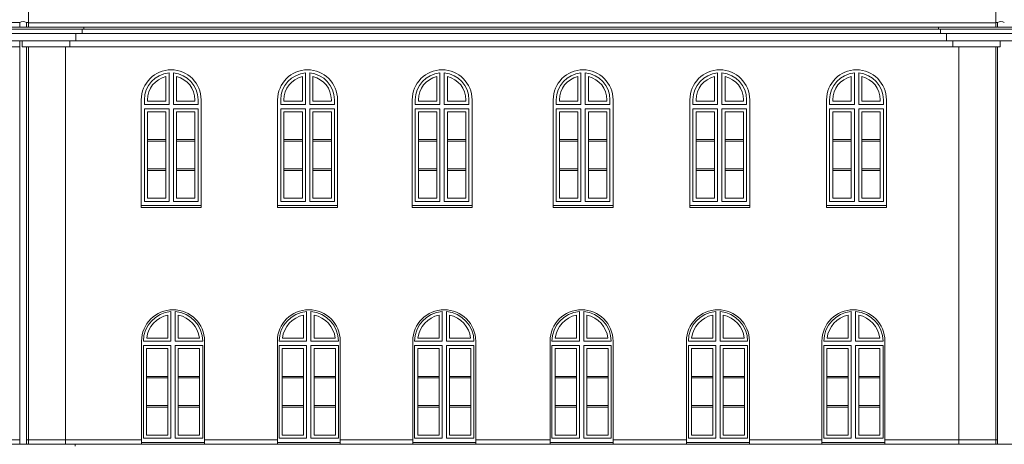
# Model space of a CAD drawing. Extents: x -394022 to -71759, y -12022 to 18278.
# Tile 69 of 91: x -115289 to -99334, y 1053 to 7930. Entities that reach past the tile are written whole.
import ezdxf

# ---------------------------------------------------------------- set-up
doc = ezdxf.new("R2010")
doc.units = 0
doc.header["$MEASUREMENT"] = 0
for name, color, linetype, lineweight in [('INWENT ODWODNIENIE_Nr_Pióra__21', 7, 'Continuous', 13), ('INWENT ODWODNIENIE_Nr_Pióra__5', 7, 'Continuous', 13), ('INWENT. OKNA_Nr_Pióra__21', 7, 'Continuous', 13), ('INWENT.ŚCIANY_Nr_Pióra__21', 7, 'Continuous', 13)]:
    doc.layers.add(name, color=color, linetype=linetype, lineweight=lineweight)

msp = doc.modelspace()

# ---------------------------------------------------------------- linework, layer by layer
at = {"layer": 'INWENT ODWODNIENIE_Nr_Pióra__21', "linetype": 'Continuous'}
for p, q in [((-115288.7, 7808.2), (-115288.7, 7882.6)), ((-115178.7, 7808.2), (-115178.7, 7882.6)), ((-99443.7, 7808.2), (-99443.7, 7882.6)), ((-115288.7, 1053.2), (-115288.7, 7588.2)), ((-115178.7, 1053.2), (-115178.7, 7488.2)), ((-99443.7, 1053.2), (-99443.7, 7488.2))]:
    msp.add_line(p, q, dxfattribs=at)
for centre in [(-115233.7, 7815.2), (-99388.7, 7815.2)]:
    msp.add_arc(centre, 87, 50.76459, 129.23541, dxfattribs=at)
at = {"layer": 'INWENT ODWODNIENIE_Nr_Pióra__5', "linetype": 'Continuous'}
for p, q in [((-127203.7, 7882.6), (-115288.7, 7882.6)), ((-115178.7, 7882.6), (-115148.7, 7882.6)), ((-99468.7, 7882.6), (-99443.7, 7882.6))]:
    msp.add_line(p, q, dxfattribs=at)
at = {"layer": 'INWENT. OKNA_Nr_Pióra__21', "linetype": 'Continuous'}
for p, q in [((-112868.7, 6558.2), (-112868.7, 7066.8)), ((-112798.7, 6558.2), (-112798.7, 7066.8)), ((-110658.7, 6558.2), (-110658.7, 7066.8)), ((-110588.7, 6558.2), (-110588.7, 7066.8)), ((-108478.7, 6558.2), (-108478.7, 7066.8)), ((-108408.7, 6558.2), (-108408.7, 7066.8)), ((-106193.7, 6558.2), (-106193.7, 7066.8)), ((-106123.7, 6558.2), (-106123.7, 7066.8)), ((-103978.7, 6558.2), (-103978.7, 7066.8)), ((-103908.7, 6558.2), (-103908.7, 7066.8)), ((-101763.7, 6558.2), (-101763.7, 7066.8)), ((-101693.7, 6558.2), (-101693.7, 7066.8)), ((-112918.7, 6608.2), (-112918.7, 7008.7)), ((-112748.7, 6608.2), (-112748.7, 7008.7)), ((-110708.7, 6608.2), (-110708.7, 7008.7)), ((-110538.7, 6608.2), (-110538.7, 7008.7)), ((-108528.7, 6608.2), (-108528.7, 7008.7)), ((-108358.7, 6608.2), (-108358.7, 7008.7)), ((-106243.7, 6608.2), (-106243.7, 7008.7)), ((-106073.7, 6608.2), (-106073.7, 7008.7)), ((-104028.7, 6608.2), (-104028.7, 7008.7)), ((-103858.7, 6608.2), (-103858.7, 7008.7)), ((-101813.7, 6608.2), (-101813.7, 7008.7)), ((-101643.7, 6608.2), (-101643.7, 7008.7)), ((-113268.7, 6558.2), (-113268.7, 6633.2)), ((-112868.7, 6558.2), (-113268.7, 6558.2)), ((-113218.7, 6633.2), (-113218.7, 6608.2)), ((-112918.7, 6608.2), (-113218.7, 6608.2)), ((-112798.7, 6558.2), (-112398.7, 6558.2)), ((-112748.7, 6608.2), (-112451.7, 6608.2)), ((-112448.7, 6633.2), (-112448.7, 6608.2)), ((-112398.7, 6558.2), (-112398.7, 6633.2)), ((-111058.7, 6558.2), (-111058.7, 6633.2)), ((-110658.7, 6558.2), (-111058.7, 6558.2)), ((-111008.7, 6633.2), (-111008.7, 6608.2)), ((-110708.7, 6608.2), (-111008.7, 6608.2)), ((-110588.7, 6558.2), (-110188.7, 6558.2)), ((-110538.7, 6608.2), (-110241.7, 6608.2)), ((-110238.7, 6633.2), (-110238.7, 6608.2)), ((-110188.7, 6558.2), (-110188.7, 6633.2)), ((-108878.7, 6558.2), (-108878.7, 6633.2)), ((-108478.7, 6558.2), (-108878.7, 6558.2)), ((-108828.7, 6633.2), (-108828.7, 6608.2)), ((-108528.7, 6608.2), (-108828.7, 6608.2)), ((-108408.7, 6558.2), (-108008.7, 6558.2)), ((-108358.7, 6608.2), (-108061.7, 6608.2)), ((-108058.7, 6633.2), (-108058.7, 6608.2)), ((-108008.7, 6558.2), (-108008.7, 6633.2)), ((-106593.7, 6558.2), (-106593.7, 6633.2)), ((-106193.7, 6558.2), (-106593.7, 6558.2)), ((-106543.7, 6633.2), (-106543.7, 6608.2)), ((-106243.7, 6608.2), (-106543.7, 6608.2)), ((-106123.7, 6558.2), (-105723.7, 6558.2)), ((-106073.7, 6608.2), (-105776.7, 6608.2)), ((-105773.7, 6633.2), (-105773.7, 6608.2)), ((-105723.7, 6558.2), (-105723.7, 6633.2)), ((-104378.7, 6558.2), (-104378.7, 6633.2)), ((-103978.7, 6558.2), (-104378.7, 6558.2)), ((-104328.7, 6633.2), (-104328.7, 6608.2)), ((-104028.7, 6608.2), (-104328.7, 6608.2)), ((-103908.7, 6558.2), (-103508.7, 6558.2)), ((-103858.7, 6608.2), (-103561.7, 6608.2)), ((-103558.7, 6633.2), (-103558.7, 6608.2)), ((-103508.7, 6558.2), (-103508.7, 6633.2)), ((-102163.7, 6558.2), (-102163.7, 6633.2)), ((-101763.7, 6558.2), (-102163.7, 6558.2)), ((-102113.7, 6633.2), (-102113.7, 6608.2)), ((-101813.7, 6608.2), (-102113.7, 6608.2)), ((-101693.7, 6558.2), (-101293.7, 6558.2)), ((-101643.7, 6608.2), (-101346.7, 6608.2)), ((-101343.7, 6633.2), (-101343.7, 6608.2)), ((-101293.7, 6558.2), (-101293.7, 6633.2)), ((-112868.7, 6488.2), (-113268.7, 6488.2)), ((-113268.7, 4988.2), (-113268.7, 6488.2)), ((-113218.7, 5038.2), (-113218.7, 6438.2)), ((-112918.7, 6438.2), (-113218.7, 6438.2)), ((-112918.7, 5038.2), (-112918.7, 6438.2)), ((-112868.7, 4988.2), (-112868.7, 6488.2)), ((-112798.7, 6488.2), (-112398.7, 6488.2)), ((-112798.7, 4988.2), (-112798.7, 6488.2)), ((-112748.7, 5038.2), (-112748.7, 6438.2)), ((-112748.7, 6438.2), (-112448.7, 6438.2)), ((-112448.7, 5038.2), (-112448.7, 6438.2)), ((-112398.7, 4988.2), (-112398.7, 6488.2)), ((-110658.7, 6488.2), (-111058.7, 6488.2)), ((-111058.7, 4988.2), (-111058.7, 6488.2)), ((-111008.7, 5038.2), (-111008.7, 6438.2)), ((-110708.7, 6438.2), (-111008.7, 6438.2)), ((-110708.7, 5038.2), (-110708.7, 6438.2)), ((-110658.7, 4988.2), (-110658.7, 6488.2)), ((-110588.7, 6488.2), (-110188.7, 6488.2)), ((-110588.7, 4988.2), (-110588.7, 6488.2)), ((-110538.7, 5038.2), (-110538.7, 6438.2)), ((-110538.7, 6438.2), (-110238.7, 6438.2)), ((-110238.7, 5038.2), (-110238.7, 6438.2)), ((-110188.7, 4988.2), (-110188.7, 6488.2)), ((-108478.7, 6488.2), (-108878.7, 6488.2)), ((-108878.7, 4988.2), (-108878.7, 6488.2)), ((-108828.7, 5038.2), (-108828.7, 6438.2)), ((-108528.7, 6438.2), (-108828.7, 6438.2)), ((-108528.7, 5038.2), (-108528.7, 6438.2)), ((-108478.7, 4988.2), (-108478.7, 6488.2)), ((-108408.7, 6488.2), (-108008.7, 6488.2)), ((-108408.7, 4988.2), (-108408.7, 6488.2)), ((-108358.7, 5038.2), (-108358.7, 6438.2)), ((-108358.7, 6438.2), (-108058.7, 6438.2)), ((-108058.7, 5038.2), (-108058.7, 6438.2)), ((-108008.7, 4988.2), (-108008.7, 6488.2)), ((-106193.7, 6488.2), (-106593.7, 6488.2)), ((-106593.7, 4988.2), (-106593.7, 6488.2)), ((-106543.7, 5038.2), (-106543.7, 6438.2)), ((-106243.7, 6438.2), (-106543.7, 6438.2)), ((-106243.7, 5038.2), (-106243.7, 6438.2)), ((-106193.7, 4988.2), (-106193.7, 6488.2)), ((-106123.7, 6488.2), (-105723.7, 6488.2)), ((-106123.7, 4988.2), (-106123.7, 6488.2)), ((-106073.7, 5038.2), (-106073.7, 6438.2)), ((-106073.7, 6438.2), (-105773.7, 6438.2)), ((-105773.7, 5038.2), (-105773.7, 6438.2)), ((-105723.7, 4988.2), (-105723.7, 6488.2)), ((-103978.7, 6488.2), (-104378.7, 6488.2)), ((-104378.7, 4988.2), (-104378.7, 6488.2)), ((-104328.7, 5038.2), (-104328.7, 6438.2)), ((-104028.7, 6438.2), (-104328.7, 6438.2)), ((-104028.7, 5038.2), (-104028.7, 6438.2)), ((-103978.7, 4988.2), (-103978.7, 6488.2)), ((-103908.7, 6488.2), (-103508.7, 6488.2)), ((-103908.7, 4988.2), (-103908.7, 6488.2)), ((-103858.7, 5038.2), (-103858.7, 6438.2)), ((-103858.7, 6438.2), (-103558.7, 6438.2)), ((-103558.7, 5038.2), (-103558.7, 6438.2)), ((-103508.7, 4988.2), (-103508.7, 6488.2)), ((-101763.7, 6488.2), (-102163.7, 6488.2)), ((-102163.7, 4988.2), (-102163.7, 6488.2)), ((-102113.7, 5038.2), (-102113.7, 6438.2)), ((-101813.7, 6438.2), (-102113.7, 6438.2)), ((-101813.7, 5038.2), (-101813.7, 6438.2)), ((-101763.7, 4988.2), (-101763.7, 6488.2)), ((-101693.7, 6488.2), (-101293.7, 6488.2)), ((-101693.7, 4988.2), (-101693.7, 6488.2)), ((-101643.7, 5038.2), (-101643.7, 6438.2)), ((-101643.7, 6438.2), (-101343.7, 6438.2)), ((-101343.7, 5038.2), (-101343.7, 6438.2)), ((-101293.7, 4988.2), (-101293.7, 6488.2)), ((-112918.7, 5988.2), (-113218.7, 5988.2)), ((-112918.7, 5962.2), (-113218.7, 5962.2)), ((-112748.7, 5988.2), (-112448.7, 5988.2)), ((-112748.7, 5962.2), (-112448.7, 5962.2)), ((-110708.7, 5988.2), (-111008.7, 5988.2)), ((-110708.7, 5962.2), (-111008.7, 5962.2)), ((-110538.7, 5988.2), (-110238.7, 5988.2)), ((-110538.7, 5962.2), (-110238.7, 5962.2)), ((-108528.7, 5988.2), (-108828.7, 5988.2)), ((-108528.7, 5962.2), (-108828.7, 5962.2)), ((-108358.7, 5988.2), (-108058.7, 5988.2)), ((-108358.7, 5962.2), (-108058.7, 5962.2)), ((-106243.7, 5988.2), (-106543.7, 5988.2)), ((-106243.7, 5962.2), (-106543.7, 5962.2)), ((-106073.7, 5988.2), (-105773.7, 5988.2)), ((-106073.7, 5962.2), (-105773.7, 5962.2)), ((-104028.7, 5988.2), (-104328.7, 5988.2)), ((-104028.7, 5962.2), (-104328.7, 5962.2)), ((-103858.7, 5988.2), (-103558.7, 5988.2)), ((-103858.7, 5962.2), (-103558.7, 5962.2)), ((-101813.7, 5988.2), (-102113.7, 5988.2)), ((-101813.7, 5962.2), (-102113.7, 5962.2)), ((-101643.7, 5988.2), (-101343.7, 5988.2)), ((-101643.7, 5962.2), (-101343.7, 5962.2)), ((-112918.7, 5514.2), (-113218.7, 5514.2)), ((-112918.7, 5488.2), (-113218.7, 5488.2)), ((-112748.7, 5514.2), (-112448.7, 5514.2)), ((-112748.7, 5488.2), (-112448.7, 5488.2)), ((-110708.7, 5514.2), (-111008.7, 5514.2)), ((-110708.7, 5488.2), (-111008.7, 5488.2)), ((-110538.7, 5514.2), (-110238.7, 5514.2)), ((-110538.7, 5488.2), (-110238.7, 5488.2)), ((-108528.7, 5514.2), (-108828.7, 5514.2)), ((-108528.7, 5488.2), (-108828.7, 5488.2)), ((-108358.7, 5514.2), (-108058.7, 5514.2)), ((-108358.7, 5488.2), (-108058.7, 5488.2)), ((-106243.7, 5514.2), (-106543.7, 5514.2)), ((-106243.7, 5488.2), (-106543.7, 5488.2)), ((-106073.7, 5514.2), (-105773.7, 5514.2)), ((-106073.7, 5488.2), (-105773.7, 5488.2)), ((-104028.7, 5514.2), (-104328.7, 5514.2)), ((-104028.7, 5488.2), (-104328.7, 5488.2)), ((-103858.7, 5514.2), (-103558.7, 5514.2)), ((-103858.7, 5488.2), (-103558.7, 5488.2)), ((-101813.7, 5514.2), (-102113.7, 5514.2)), ((-101813.7, 5488.2), (-102113.7, 5488.2)), ((-101643.7, 5514.2), (-101343.7, 5514.2)), ((-101643.7, 5488.2), (-101343.7, 5488.2)), ((-112868.7, 4988.2), (-113268.7, 4988.2)), ((-112918.7, 5038.2), (-113218.7, 5038.2)), ((-112798.7, 4988.2), (-112398.7, 4988.2)), ((-112748.7, 5038.2), (-112448.7, 5038.2)), ((-110658.7, 4988.2), (-111058.7, 4988.2)), ((-110708.7, 5038.2), (-111008.7, 5038.2)), ((-110588.7, 4988.2), (-110188.7, 4988.2)), ((-110538.7, 5038.2), (-110238.7, 5038.2)), ((-108478.7, 4988.2), (-108878.7, 4988.2)), ((-108528.7, 5038.2), (-108828.7, 5038.2)), ((-108408.7, 4988.2), (-108008.7, 4988.2)), ((-108358.7, 5038.2), (-108058.7, 5038.2)), ((-106193.7, 4988.2), (-106593.7, 4988.2)), ((-106243.7, 5038.2), (-106543.7, 5038.2)), ((-106123.7, 4988.2), (-105723.7, 4988.2)), ((-106073.7, 5038.2), (-105773.7, 5038.2)), ((-103978.7, 4988.2), (-104378.7, 4988.2)), ((-104028.7, 5038.2), (-104328.7, 5038.2)), ((-103908.7, 4988.2), (-103508.7, 4988.2)), ((-103858.7, 5038.2), (-103558.7, 5038.2)), ((-101763.7, 4988.2), (-102163.7, 4988.2)), ((-101813.7, 5038.2), (-102113.7, 5038.2)), ((-101693.7, 4988.2), (-101293.7, 4988.2)), ((-101643.7, 5038.2), (-101343.7, 5038.2)), ((-112838.7, 2723.2), (-112838.7, 3201.9)), ((-112768.7, 2723.2), (-112768.7, 3201.9)), ((-110638.7, 2723.2), (-110638.7, 3201.9)), ((-110568.7, 2723.2), (-110568.7, 3201.9)), ((-108443.7, 2723.2), (-108443.7, 3201.9)), ((-108373.7, 2723.2), (-108373.7, 3201.9)), ((-106218.7, 2723.2), (-106218.7, 3201.9)), ((-106148.7, 2723.2), (-106148.7, 3201.9)), ((-104008.7, 2723.2), (-104008.7, 3201.9)), ((-103938.7, 2723.2), (-103938.7, 3201.9)), ((-101813.7, 2723.2), (-101813.7, 3201.9)), ((-101743.7, 2723.2), (-101743.7, 3201.9)), ((-112888.7, 2773.2), (-112888.7, 3144.7)), ((-112718.7, 2773.2), (-112718.7, 3144.7)), ((-110688.7, 2773.2), (-110688.7, 3144.7)), ((-110518.7, 2773.2), (-110518.7, 3144.7)), ((-108493.7, 2773.2), (-108493.7, 3144.7)), ((-108323.7, 2773.2), (-108323.7, 3144.7)), ((-106268.7, 2773.2), (-106268.7, 3144.7)), ((-106098.7, 2773.2), (-106098.7, 3144.7)), ((-104058.7, 2773.2), (-104058.7, 3144.7)), ((-103888.7, 2773.2), (-103888.7, 3144.7)), ((-101863.7, 2773.2), (-101863.7, 3144.7)), ((-101693.7, 2773.2), (-101693.7, 3144.7)), ((-112838.7, 2723.2), (-113283.7, 2723.2)), ((-112888.7, 2773.2), (-113230.8, 2773.2)), ((-112768.7, 2723.2), (-112323.7, 2723.2)), ((-112718.7, 2773.2), (-112376.7, 2773.2)), ((-110638.7, 2723.2), (-111083.7, 2723.2)), ((-110688.7, 2773.2), (-111030.8, 2773.2)), ((-110568.7, 2723.2), (-110123.7, 2723.2)), ((-110518.7, 2773.2), (-110176.7, 2773.2)), ((-108443.7, 2723.2), (-108888.7, 2723.2)), ((-108493.7, 2773.2), (-108835.8, 2773.2)), ((-108373.7, 2723.2), (-107928.7, 2723.2)), ((-108323.7, 2773.2), (-107981.7, 2773.2)), ((-106218.7, 2723.2), (-106663.7, 2723.2)), ((-106268.7, 2773.2), (-106610.8, 2773.2)), ((-106148.7, 2723.2), (-105703.7, 2723.2)), ((-106098.7, 2773.2), (-105756.7, 2773.2)), ((-104008.7, 2723.2), (-104453.7, 2723.2)), ((-104058.7, 2773.2), (-104400.8, 2773.2)), ((-103938.7, 2723.2), (-103493.7, 2723.2)), ((-103888.7, 2773.2), (-103546.7, 2773.2)), ((-101813.7, 2723.2), (-102258.7, 2723.2)), ((-101863.7, 2773.2), (-102205.8, 2773.2)), ((-101743.7, 2723.2), (-101298.7, 2723.2)), ((-101693.7, 2773.2), (-101351.7, 2773.2)), ((-113283.7, 1153.2), (-113283.7, 2653.2)), ((-112838.7, 2653.2), (-113283.7, 2653.2)), ((-112888.7, 2603.2), (-113233.7, 2603.2)), ((-113233.7, 1203.2), (-113233.7, 2603.2)), ((-112888.7, 1203.2), (-112888.7, 2603.2)), ((-112838.7, 1153.2), (-112838.7, 2653.2)), ((-112768.7, 1153.2), (-112768.7, 2653.2)), ((-112768.7, 2653.2), (-112323.7, 2653.2)), ((-112718.7, 2603.2), (-112373.7, 2603.2)), ((-112718.7, 1203.2), (-112718.7, 2603.2)), ((-112373.7, 1203.2), (-112373.7, 2603.2)), ((-112323.7, 1153.2), (-112323.7, 2653.2)), ((-111083.7, 1153.2), (-111083.7, 2653.2)), ((-110638.7, 2653.2), (-111083.7, 2653.2)), ((-110688.7, 2603.2), (-111033.7, 2603.2)), ((-111033.7, 1203.2), (-111033.7, 2603.2)), ((-110688.7, 1203.2), (-110688.7, 2603.2)), ((-110638.7, 1153.2), (-110638.7, 2653.2)), ((-110568.7, 1153.2), (-110568.7, 2653.2)), ((-110568.7, 2653.2), (-110123.7, 2653.2)), ((-110518.7, 2603.2), (-110173.7, 2603.2)), ((-110518.7, 1203.2), (-110518.7, 2603.2)), ((-110173.7, 1203.2), (-110173.7, 2603.2)), ((-110123.7, 1153.2), (-110123.7, 2653.2)), ((-108888.7, 1153.2), (-108888.7, 2653.2)), ((-108443.7, 2653.2), (-108888.7, 2653.2)), ((-108493.7, 2603.2), (-108838.7, 2603.2)), ((-108838.7, 1203.2), (-108838.7, 2603.2)), ((-108493.7, 1203.2), (-108493.7, 2603.2)), ((-108443.7, 1153.2), (-108443.7, 2653.2)), ((-108373.7, 1153.2), (-108373.7, 2653.2)), ((-108373.7, 2653.2), (-107928.7, 2653.2)), ((-108323.7, 2603.2), (-107978.7, 2603.2)), ((-108323.7, 1203.2), (-108323.7, 2603.2)), ((-107978.7, 1203.2), (-107978.7, 2603.2)), ((-107928.7, 1153.2), (-107928.7, 2653.2)), ((-106663.7, 1153.2), (-106663.7, 2653.2)), ((-106218.7, 2653.2), (-106663.7, 2653.2)), ((-106268.7, 2603.2), (-106613.7, 2603.2)), ((-106613.7, 1203.2), (-106613.7, 2603.2)), ((-106268.7, 1203.2), (-106268.7, 2603.2)), ((-106218.7, 1153.2), (-106218.7, 2653.2)), ((-106148.7, 1153.2), (-106148.7, 2653.2)), ((-106148.7, 2653.2), (-105703.7, 2653.2)), ((-106098.7, 2603.2), (-105753.7, 2603.2)), ((-106098.7, 1203.2), (-106098.7, 2603.2)), ((-105753.7, 1203.2), (-105753.7, 2603.2)), ((-105703.7, 1153.2), (-105703.7, 2653.2)), ((-104453.7, 1153.2), (-104453.7, 2653.2)), ((-104008.7, 2653.2), (-104453.7, 2653.2)), ((-104058.7, 2603.2), (-104403.7, 2603.2)), ((-104403.7, 1203.2), (-104403.7, 2603.2)), ((-104058.7, 1203.2), (-104058.7, 2603.2)), ((-104008.7, 1153.2), (-104008.7, 2653.2)), ((-103938.7, 1153.2), (-103938.7, 2653.2)), ((-103938.7, 2653.2), (-103493.7, 2653.2)), ((-103888.7, 2603.2), (-103543.7, 2603.2)), ((-103888.7, 1203.2), (-103888.7, 2603.2)), ((-103543.7, 1203.2), (-103543.7, 2603.2)), ((-103493.7, 1153.2), (-103493.7, 2653.2)), ((-102258.7, 1153.2), (-102258.7, 2653.2)), ((-101813.7, 2653.2), (-102258.7, 2653.2)), ((-101863.7, 2603.2), (-102208.7, 2603.2)), ((-102208.7, 1203.2), (-102208.7, 2603.2)), ((-101863.7, 1203.2), (-101863.7, 2603.2)), ((-101813.7, 1153.2), (-101813.7, 2653.2)), ((-101743.7, 1153.2), (-101743.7, 2653.2)), ((-101743.7, 2653.2), (-101298.7, 2653.2)), ((-101693.7, 2603.2), (-101348.7, 2603.2)), ((-101693.7, 1203.2), (-101693.7, 2603.2)), ((-101348.7, 1203.2), (-101348.7, 2603.2)), ((-101298.7, 1153.2), (-101298.7, 2653.2)), ((-112888.7, 2153.2), (-113233.7, 2153.2)), ((-112888.7, 2127.2), (-113233.7, 2127.2)), ((-112718.7, 2153.2), (-112373.7, 2153.2)), ((-112718.7, 2127.2), (-112373.7, 2127.2)), ((-110688.7, 2153.2), (-111033.7, 2153.2)), ((-110688.7, 2127.2), (-111033.7, 2127.2)), ((-110518.7, 2153.2), (-110173.7, 2153.2)), ((-110518.7, 2127.2), (-110173.7, 2127.2)), ((-108493.7, 2153.2), (-108838.7, 2153.2)), ((-108493.7, 2127.2), (-108838.7, 2127.2)), ((-108323.7, 2153.2), (-107978.7, 2153.2)), ((-108323.7, 2127.2), (-107978.7, 2127.2)), ((-106268.7, 2153.2), (-106613.7, 2153.2)), ((-106268.7, 2127.2), (-106613.7, 2127.2)), ((-106098.7, 2153.2), (-105753.7, 2153.2)), ((-106098.7, 2127.2), (-105753.7, 2127.2)), ((-104058.7, 2153.2), (-104403.7, 2153.2)), ((-104058.7, 2127.2), (-104403.7, 2127.2)), ((-103888.7, 2153.2), (-103543.7, 2153.2)), ((-103888.7, 2127.2), (-103543.7, 2127.2)), ((-101863.7, 2153.2), (-102208.7, 2153.2)), ((-101863.7, 2127.2), (-102208.7, 2127.2)), ((-101693.7, 2153.2), (-101348.7, 2153.2)), ((-101693.7, 2127.2), (-101348.7, 2127.2)), ((-112888.7, 1679.2), (-113233.7, 1679.2)), ((-112888.7, 1653.2), (-113233.7, 1653.2)), ((-112718.7, 1679.2), (-112373.7, 1679.2)), ((-112718.7, 1653.2), (-112373.7, 1653.2)), ((-110688.7, 1679.2), (-111033.7, 1679.2)), ((-110688.7, 1653.2), (-111033.7, 1653.2)), ((-110518.7, 1679.2), (-110173.7, 1679.2)), ((-110518.7, 1653.2), (-110173.7, 1653.2)), ((-108493.7, 1679.2), (-108838.7, 1679.2)), ((-108493.7, 1653.2), (-108838.7, 1653.2)), ((-108323.7, 1679.2), (-107978.7, 1679.2)), ((-108323.7, 1653.2), (-107978.7, 1653.2)), ((-106268.7, 1679.2), (-106613.7, 1679.2)), ((-106268.7, 1653.2), (-106613.7, 1653.2)), ((-106098.7, 1679.2), (-105753.7, 1679.2)), ((-106098.7, 1653.2), (-105753.7, 1653.2)), ((-104058.7, 1679.2), (-104403.7, 1679.2)), ((-104058.7, 1653.2), (-104403.7, 1653.2)), ((-103888.7, 1679.2), (-103543.7, 1679.2)), ((-103888.7, 1653.2), (-103543.7, 1653.2)), ((-101863.7, 1679.2), (-102208.7, 1679.2)), ((-101863.7, 1653.2), (-102208.7, 1653.2)), ((-101693.7, 1679.2), (-101348.7, 1679.2)), ((-101693.7, 1653.2), (-101348.7, 1653.2)), ((-112838.7, 1153.2), (-113283.7, 1153.2)), ((-112888.7, 1203.2), (-113233.7, 1203.2)), ((-112768.7, 1153.2), (-112323.7, 1153.2)), ((-112718.7, 1203.2), (-112373.7, 1203.2)), ((-110638.7, 1153.2), (-111083.7, 1153.2)), ((-110688.7, 1203.2), (-111033.7, 1203.2)), ((-110568.7, 1153.2), (-110123.7, 1153.2)), ((-110518.7, 1203.2), (-110173.7, 1203.2)), ((-108443.7, 1153.2), (-108888.7, 1153.2)), ((-108493.7, 1203.2), (-108838.7, 1203.2)), ((-108373.7, 1153.2), (-107928.7, 1153.2)), ((-108323.7, 1203.2), (-107978.7, 1203.2)), ((-106218.7, 1153.2), (-106663.7, 1153.2)), ((-106268.7, 1203.2), (-106613.7, 1203.2)), ((-106148.7, 1153.2), (-105703.7, 1153.2)), ((-106098.7, 1203.2), (-105753.7, 1203.2)), ((-104008.7, 1153.2), (-104453.7, 1153.2)), ((-104058.7, 1203.2), (-104403.7, 1203.2)), ((-103938.7, 1153.2), (-103493.7, 1153.2)), ((-103888.7, 1203.2), (-103543.7, 1203.2)), ((-101813.7, 1153.2), (-102258.7, 1153.2)), ((-101863.7, 1203.2), (-102208.7, 1203.2)), ((-101743.7, 1153.2), (-101298.7, 1153.2)), ((-101693.7, 1203.2), (-101348.7, 1203.2)), ((-112293.7, 1083.2), (-113313.7, 1083.2)), ((-110093.7, 1083.2), (-111113.7, 1083.2)), ((-107898.7, 1083.2), (-108918.7, 1083.2)), ((-105673.7, 1083.2), (-106693.7, 1083.2)), ((-103463.7, 1083.2), (-104483.7, 1083.2)), ((-101268.7, 1083.2), (-102288.7, 1083.2))]:
    msp.add_line(p, q, dxfattribs=at)
for centre, radius, start, end in [((-112833.7, 6633.2), 435, 94.61499, 180), ((-112833.7, 6633.2), 435, 0, 85.38501), ((-110623.7, 6633.2), 435, 94.61499, 180), ((-110623.7, 6633.2), 435, 0, 85.38501), ((-108443.7, 6633.2), 435, 94.61499, 180), ((-108443.7, 6633.2), 435, 0, 85.38501), ((-106158.7, 6633.2), 435, 94.61499, 180), ((-106158.7, 6633.2), 435, 0, 85.38501), ((-103943.7, 6633.2), 435, 94.61499, 180), ((-103943.7, 6633.2), 435, 0, 85.38501), ((-101728.7, 6633.2), 435, 94.61499, 180), ((-101728.7, 6633.2), 435, 0, 85.38501), ((-112833.7, 6633.2), 385, 102.7548, 180), ((-112833.7, 6633.2), 385, 0, 77.2452), ((-110623.7, 6633.2), 385, 102.7548, 180), ((-110623.7, 6633.2), 385, 0, 77.2452), ((-108443.7, 6633.2), 385, 102.7548, 180), ((-108443.7, 6633.2), 385, 0, 77.2452), ((-106158.7, 6633.2), 385, 102.7548, 180), ((-106158.7, 6633.2), 385, 0, 77.2452), ((-103943.7, 6633.2), 385, 102.7548, 180), ((-103943.7, 6633.2), 385, 0, 77.2452), ((-101728.7, 6633.2), 385, 102.7548, 180), ((-101728.7, 6633.2), 385, 0, 77.2452), ((-112803.7, 2723.2), 480, 94.18153, 180), ((-112803.7, 2723.2), 480, 0, 85.81847), ((-110603.7, 2723.2), 480, 94.18153, 180), ((-110603.7, 2723.2), 480, 0, 85.81847), ((-108408.7, 2723.2), 480, 94.18153, 180), ((-108408.7, 2723.2), 480, 0, 85.81847), ((-106183.7, 2723.2), 480, 94.18153, 180), ((-106183.7, 2723.2), 480, 0, 85.81847), ((-103973.7, 2723.2), 480, 94.18153, 180), ((-103973.7, 2723.2), 480, 0, 85.81847), ((-101778.7, 2723.2), 480, 94.18153, 180), ((-101778.7, 2723.2), 480, 0, 85.81847), ((-112803.7, 2723.2), 430, 101.401, 173.32259), ((-112803.7, 2723.2), 430, 6.67741, 78.599), ((-110603.7, 2723.2), 430, 101.401, 173.32259), ((-110603.7, 2723.2), 430, 6.67741, 78.599), ((-108408.7, 2723.2), 430, 101.401, 173.32259), ((-108408.7, 2723.2), 430, 6.67741, 78.599), ((-106183.7, 2723.2), 430, 101.401, 173.32259), ((-106183.7, 2723.2), 430, 6.67741, 78.599), ((-103973.7, 2723.2), 430, 101.401, 173.32259), ((-103973.7, 2723.2), 430, 6.67741, 78.599), ((-101778.7, 2723.2), 430, 101.401, 173.32259), ((-101778.7, 2723.2), 430, 6.67741, 78.599)]:
    msp.add_arc(centre, radius, start, end, dxfattribs=at)
at = {"layer": 'INWENT.ŚCIANY_Nr_Pióra__21', "linetype": 'Continuous'}
for p, q in [((-115148.7, 7808.2), (-115148.7, 8488.2)), ((-99468.7, 7808.2), (-99468.7, 8488.2)), ((-107308.7, 7878.2), (-115148.7, 7878.2)), ((-107308.7, 7878.2), (-99468.7, 7878.2)), ((-127673.7, 7808.2), (-87928.7, 7808.2)), ((-127673.7, 7778.2), (-87928.7, 7778.2)), ((-127643.7, 7708.2), (-87928.7, 7708.2)), ((-115448.7, 7808.2), (-114278.7, 7808.2)), ((-114278.7, 7708.2), (-115448.7, 7708.2)), ((-114378.7, 7588.2), (-114378.7, 7708.2)), ((-114278.7, 7708.2), (-114278.7, 7778.2)), ((-114248.7, 7778.2), (-114248.7, 7808.2)), ((-100398.7, 7778.2), (-100398.7, 7808.2)), ((-100368.7, 7808.2), (-99198.7, 7808.2)), ((-100368.7, 7708.2), (-100368.7, 7778.2)), ((-99198.7, 7708.2), (-100368.7, 7708.2)), ((-100268.7, 7588.2), (-100268.7, 7708.2)), ((-127543.7, 7588.2), (-87928.7, 7588.2)), ((-114378.7, 7588.2), (-115348.7, 7588.2)), ((-115248.7, 7488.2), (-115248.7, 7588.2)), ((-114478.7, 7488.2), (-114478.7, 7588.2)), ((-99298.7, 7588.2), (-100268.7, 7588.2)), ((-100168.7, 7488.2), (-100168.7, 7588.2)), ((-99398.7, 7488.2), (-99398.7, 7588.2)), ((-127443.7, 7488.2), (-115288.7, 7488.2)), ((-114478.7, 7488.2), (-115248.7, 7488.2)), ((-115248.7, 7488.2), (-99398.7, 7488.2)), ((-115148.7, 7488.2), (-115148.7, 1053.2)), ((-114548.7, 1053.2), (-114548.7, 7488.2)), ((-99398.7, 7488.2), (-100168.7, 7488.2)), ((-100068.7, 1053.2), (-100068.7, 7488.2)), ((-99468.7, 7488.2), (-99468.7, 1053.2)), ((-113318.7, 6633.2), (-113318.7, 4888.2)), ((-112348.7, 6633.2), (-112348.7, 4888.2)), ((-111108.7, 6633.2), (-111108.7, 4888.2)), ((-110138.7, 6633.2), (-110138.7, 4888.2)), ((-108928.7, 6633.2), (-108928.7, 4888.2)), ((-107958.7, 6633.2), (-107958.7, 4888.2)), ((-106643.7, 6633.2), (-106643.7, 4888.2)), ((-105673.7, 6633.2), (-105673.7, 4888.2)), ((-104428.7, 6633.2), (-104428.7, 4888.2)), ((-103458.7, 6633.2), (-103458.7, 4888.2)), ((-102213.7, 6633.2), (-102213.7, 4888.2)), ((-101243.7, 6633.2), (-101243.7, 4888.2)), ((-112348.7, 4918.2), (-113318.7, 4918.2)), ((-112348.7, 4888.2), (-113318.7, 4888.2)), ((-110138.7, 4918.2), (-111108.7, 4918.2)), ((-110138.7, 4888.2), (-111108.7, 4888.2)), ((-107958.7, 4918.2), (-108928.7, 4918.2)), ((-107958.7, 4888.2), (-108928.7, 4888.2)), ((-105673.7, 4918.2), (-106643.7, 4918.2)), ((-105673.7, 4888.2), (-106643.7, 4888.2)), ((-103458.7, 4918.2), (-104428.7, 4918.2)), ((-103458.7, 4888.2), (-104428.7, 4888.2)), ((-101243.7, 4918.2), (-102213.7, 4918.2)), ((-101243.7, 4888.2), (-102213.7, 4888.2)), ((-113313.7, 2723.2), (-113313.7, 1053.2)), ((-112293.7, 2723.2), (-112293.7, 1053.2)), ((-111113.7, 2723.2), (-111113.7, 1053.2)), ((-110093.7, 2723.2), (-110093.7, 1053.2)), ((-108918.7, 2723.2), (-108918.7, 1053.2)), ((-107898.7, 2723.2), (-107898.7, 1053.2)), ((-106693.7, 2723.2), (-106693.7, 1053.2)), ((-105673.7, 2723.2), (-105673.7, 1053.2)), ((-104483.7, 2723.2), (-104483.7, 1053.2)), ((-103463.7, 2723.2), (-103463.7, 1053.2)), ((-102288.7, 2723.2), (-102288.7, 1053.2)), ((-101268.7, 2723.2), (-101268.7, 1053.2)), ((-116418.7, 1123.2), (-115288.7, 1123.2)), ((-115178.7, 1123.2), (-113313.7, 1123.2)), ((-112293.7, 1123.2), (-111113.7, 1123.2)), ((-110093.7, 1123.2), (-108918.7, 1123.2)), ((-107898.7, 1123.2), (-106693.7, 1123.2)), ((-105673.7, 1123.2), (-104483.7, 1123.2)), ((-103463.7, 1123.2), (-102288.7, 1123.2)), ((-101268.7, 1123.2), (-99443.7, 1123.2)), ((-127473.7, 1053.2), (-87868.7, 1053.2)), ((-114388.7, 1053.2), (-114388.7, 1023.2))]:
    msp.add_line(p, q, dxfattribs=at)
for centre, radius in [((-112833.7, 6633.2), 485), ((-110623.7, 6633.2), 485), ((-108443.7, 6633.2), 485), ((-106158.7, 6633.2), 485), ((-103943.7, 6633.2), 485), ((-101728.7, 6633.2), 485), ((-112803.7, 2723.2), 510), ((-110603.7, 2723.2), 510), ((-108408.7, 2723.2), 510), ((-106183.7, 2723.2), 510), ((-103973.7, 2723.2), 510), ((-101778.7, 2723.2), 510)]:
    msp.add_arc(centre, radius, 0, 180, dxfattribs=at)

doc.saveas('drawing.dxf')
